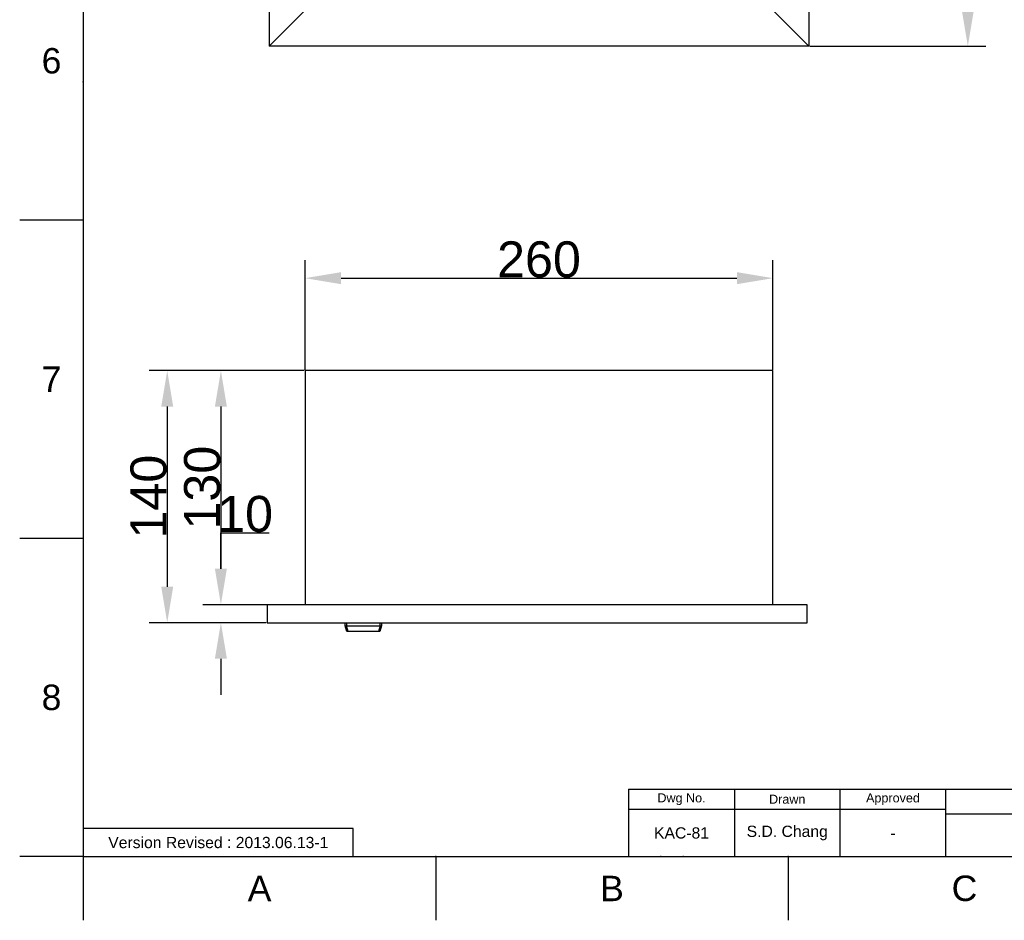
# Model space of a CAD drawing. Header units: millimetres. Extents: x 861 to 1911, y -261 to 1224.
# Tile 1 of 12: x 861 to 1408, y -261 to 239. Entities that reach past the tile are written whole.
import ezdxf

# ---------------------------------------------------------------- set-up
doc = ezdxf.new("R2010")
doc.units = ezdxf.units.MM
doc.header["$LTSCALE"] = 0.1
for name, color, linetype in [('DEFAULT', 7, 'Continuous'), ('FORM', 7, 'Continuous'), ('LAYER 01', 2, 'Continuous'), ('TEXT', 2, 'Continuous')]:
    doc.layers.add(name, color=color, linetype=linetype)
doc.styles.add('ARIAL', font='arial_0.ttf')
doc.styles.get("Standard").update_dxf_attribs({"font": 'arial_0.ttf'})
doc.dimstyles.new('DIMENSION STYLE 01', dxfattribs={"dimtxt": 20, "dimasz": 20, "dimexe": 10, "dimexo": 0.5, "dimgap": 0.09, "dimtad": 1, "dimtoh": 1, "dimdec": 0, "dimzin": 0, "dimdsep": 46, "dimtxsty": 'ARIAL', "dimcen": 0.5, "dimadec": 1, "dimazin": 0, "dimtfac": 1, "dimtdec": 4, "dimtofl": 0, "dimtmove": 0, "dimatfit": 3, "dimfxl": 1, "dimtolj": 1, "dimtzin": 0, "dimarcsym": 0})

# ---------------------------------------------------------------- blocks, each defined once
blk = doc.blocks.new('*D147')
at = {"layer": 'DEFAULT', "color": 0, "lineweight": -2, "transparency": 16777216}
for p, q in [((1019.85, 44.85), (1019.85, 105.71)), ((1279.85, 44.85), (1279.85, 105.71)), ((1039.85, 95.71), (1259.85, 95.71))]:
    blk.add_line(p, q, dxfattribs=at)
at = {"layer": 'DEFAULT', "color": 0, "transparency": 16777216}
for points in [[(1039.85, 99.04), (1039.85, 92.38), (1019.85, 95.71)], [(1259.85, 99.04), (1259.85, 92.38), (1279.85, 95.71)]]:
    blk.add_solid(points, dxfattribs=at)
at = {"layer": 'Defpoints', "color": 0, "transparency": 16777216}
for p in [(1279.85, 95.71), (1019.85, 44.35), (1279.85, 44.35)]:
    blk.add_point(p, dxfattribs=at)
at = {"layer": 'DEFAULT', "color": 0, "transparency": 16777216, "insert": (1149.85, 106.01), "char_height": 20, "attachment_point": 5, "style": 'ARIAL'}
blk.add_mtext('\\A1;260', dxfattribs=at)
blk = doc.blocks.new('*D148')
at = {"layer": 'DEFAULT', "color": 0, "lineweight": -2, "transparency": 16777216}
for p, q in [((1019.35, 44.35), (963.09, 44.35)), ((973.09, 24.35), (973.09, -65.65)), ((1019.35, -85.65), (963.09, -85.65))]:
    blk.add_line(p, q, dxfattribs=at)
at = {"layer": 'DEFAULT', "color": 0, "transparency": 16777216}
for points in [[(969.76, 24.35), (976.42, 24.35), (973.09, 44.35)], [(969.76, -65.65), (976.42, -65.65), (973.09, -85.65)]]:
    blk.add_solid(points, dxfattribs=at)
at = {"layer": 'Defpoints', "color": 0, "transparency": 16777216}
for p in [(1019.85, 44.35), (973.09, -85.65), (1019.85, -85.65)]:
    blk.add_point(p, dxfattribs=at)
at = {"layer": 'DEFAULT', "color": 0, "transparency": 16777216, "insert": (962.78, -20.65), "char_height": 20, "attachment_point": 5, "rotation": 90, "style": 'ARIAL'}
blk.add_mtext('\\A1;130', dxfattribs=at)
blk = doc.blocks.new('*D149')
at = {"layer": 'DEFAULT', "color": 0, "lineweight": -2, "transparency": 16777216}
for p, q in [((973.09, -65.65), (973.09, -45.65)), ((973.09, -45.65), (999.88, -45.65)), ((998.32, -85.65), (963.09, -85.65)), ((998.32, -95.65), (963.09, -95.65)), ((973.09, -115.65), (973.09, -135.65))]:
    blk.add_line(p, q, dxfattribs=at)
at = {"layer": 'DEFAULT', "color": 0, "transparency": 16777216}
for points in [[(969.76, -65.65), (976.42, -65.65), (973.09, -85.65)], [(969.76, -115.65), (976.42, -115.65), (973.09, -95.65)]]:
    blk.add_solid(points, dxfattribs=at)
at = {"layer": 'Defpoints', "color": 0, "transparency": 16777216}
for p in [(973.09, -85.65), (998.82, -85.65), (998.82, -95.65)]:
    blk.add_point(p, dxfattribs=at)
at = {"layer": 'DEFAULT', "color": 0, "transparency": 16777216, "insert": (986.53, -35.35), "char_height": 20, "attachment_point": 5, "style": 'ARIAL'}
blk.add_mtext('\\A1;10', dxfattribs=at)
blk = doc.blocks.new('*D150')
at = {"layer": 'DEFAULT', "color": 0, "lineweight": -2, "transparency": 16777216}
for p, q in [((1019.35, 44.35), (933.27, 44.35)), ((943.27, 24.35), (943.27, -75.65)), ((998.32, -95.65), (933.27, -95.65))]:
    blk.add_line(p, q, dxfattribs=at)
at = {"layer": 'DEFAULT', "color": 0, "transparency": 16777216}
for points in [[(939.94, 24.35), (946.6, 24.35), (943.27, 44.35)], [(939.94, -75.65), (946.6, -75.65), (943.27, -95.65)]]:
    blk.add_solid(points, dxfattribs=at)
at = {"layer": 'Defpoints', "color": 0, "transparency": 16777216}
for p in [(1019.85, 44.35), (943.27, -95.65), (998.82, -95.65)]:
    blk.add_point(p, dxfattribs=at)
at = {"layer": 'DEFAULT', "color": 0, "transparency": 16777216, "insert": (932.97, -25.65), "char_height": 20, "attachment_point": 5, "rotation": 90, "style": 'ARIAL'}
blk.add_mtext('\\A1;140', dxfattribs=at)
blk = doc.blocks.new('*D146')
at = {"layer": 'DEFAULT', "color": 0, "lineweight": -2, "transparency": 16777216}
for p, q in [((1300.35, 974.47), (1398.16, 974.47)), ((1388.16, 954.47), (1388.16, 244.47)), ((1300.35, 224.47), (1398.16, 224.47))]:
    blk.add_line(p, q, dxfattribs=at)
at = {"layer": 'DEFAULT', "color": 0, "transparency": 16777216}
for points in [[(1384.83, 954.47), (1391.5, 954.47), (1388.16, 974.47)], [(1384.83, 244.47), (1391.5, 244.47), (1388.16, 224.47)]]:
    blk.add_solid(points, dxfattribs=at)
at = {"layer": 'Defpoints', "color": 0, "transparency": 16777216}
for p in [(1299.85, 974.47), (1299.85, 224.47), (1388.16, 224.47)]:
    blk.add_point(p, dxfattribs=at)
at = {"layer": 'DEFAULT', "color": 0, "transparency": 16777216, "insert": (1377.86, 599.47), "char_height": 20, "attachment_point": 5, "rotation": 90, "style": 'ARIAL'}
blk.add_mtext('\\A1;750', dxfattribs=at)

msp = doc.modelspace()

# ---------------------------------------------------------------- linework, layer by layer
for p, q in [((896.65, 1188.57), (896.65, -225.57)), ((896.65, 127.97), (861.29, 127.97)), ((896.65, -48.8), (861.29, -48.8)), ((896.65, -225.57), (861.29, -225.57)), ((896.65, -225.57), (1875.94, -225.57)), ((896.65, -225.57), (896.65, -260.92)), ((1092.5, -225.57), (1092.5, -260.92)), ((1288.36, -225.57), (1288.36, -260.92))]:
    msp.add_line(p, q)
for p in [(896.65, 204.74), (896.65, 127.97), (896.65, -48.8), (1092.5, -225.57), (1217.5, -225.57), (1230, -225.57), (1288.36, -225.57)]:
    msp.add_point(p)
at = {"layer": 'FORM'}
for p, q in [((1199.69, -188.07), (1875.94, -188.07)), ((1199.69, -188.07), (1199.69, -225.57)), ((1258.44, -188.07), (1258.44, -225.57)), ((1317.19, -225.57), (1317.19, -188.07)), ((1375.94, -225.57), (1375.94, -188.07)), ((1375.94, -199.32), (1199.69, -199.32)), ((1375.94, -201.82), (1725.94, -201.82))]:
    msp.add_line(p, q, dxfattribs=at)
msp.add_lwpolyline([(896.65, -225.57), (1046.65, -225.57), (1046.65, -209.94), (896.65, -209.94)], close=True, dxfattribs=at)
at = {"layer": 'LAYER 01'}
for p, q in [((999.85, 974.47), (999.85, 224.47)), ((1299.85, 974.47), (1299.85, 224.47)), ((999.85, 224.47), (1019.85, 244.47)), ((1279.85, 244.47), (1299.85, 224.47)), ((1299.85, 224.47), (999.85, 224.47)), ((1279.85, 44.35), (1019.85, 44.35)), ((1019.85, 44.35), (1019.85, 38.32)), ((1279.85, 38.32), (1279.85, 44.35)), ((1019.85, 38.32), (1019.85, -85.65)), ((1279.85, -85.65), (1279.85, 38.32)), ((998.82, -85.65), (998.82, -95.65)), ((1298.82, -85.65), (998.82, -85.65)), ((1298.82, -95.65), (1298.82, -85.65)), ((998.82, -95.65), (1298.82, -95.65)), ((1042.2, -97.34), (1042.2, -95.65)), ((1043.16, -100.54), (1042.2, -97.34)), ((1042.2, -97.34), (1042.88, -97.34)), ((1042.22, -97.38), (1042.2, -97.34)), ((1042.24, -97.41), (1042.22, -97.38)), ((1042.25, -97.45), (1042.24, -97.41)), ((1042.27, -97.48), (1042.25, -97.45)), ((1042.29, -97.51), (1042.27, -97.48)), ((1042.31, -97.54), (1042.29, -97.51)), ((1042.33, -97.56), (1042.31, -97.54)), ((1042.34, -97.59), (1042.33, -97.56)), ((1042.36, -97.61), (1042.34, -97.59)), ((1042.38, -97.63), (1042.36, -97.61)), ((1042.4, -97.64), (1042.38, -97.63)), ((1042.42, -97.66), (1042.4, -97.64)), ((1042.44, -97.67), (1042.42, -97.66)), ((1042.46, -97.68), (1042.44, -97.67)), ((1042.48, -97.69), (1042.46, -97.68)), ((1042.5, -97.69), (1042.48, -97.69)), ((1042.52, -97.7), (1042.5, -97.69)), ((1042.54, -97.7), (1042.52, -97.7)), ((1042.56, -97.7), (1042.54, -97.7)), ((1042.58, -97.69), (1042.56, -97.7)), ((1042.6, -97.69), (1042.58, -97.69)), ((1042.62, -97.68), (1042.6, -97.69)), ((1042.64, -97.67), (1042.62, -97.68)), ((1042.66, -97.66), (1042.64, -97.67)), ((1042.68, -97.64), (1042.66, -97.66)), ((1042.7, -97.63), (1042.68, -97.64)), ((1042.72, -97.61), (1042.7, -97.63)), ((1042.74, -97.59), (1042.72, -97.61)), ((1042.76, -97.56), (1042.74, -97.59)), ((1042.78, -97.54), (1042.76, -97.56)), ((1042.79, -97.51), (1042.78, -97.54)), ((1042.81, -97.48), (1042.79, -97.51)), ((1042.83, -97.45), (1042.81, -97.48)), ((1042.85, -97.41), (1042.83, -97.45)), ((1042.86, -97.38), (1042.85, -97.41)), ((1042.88, -97.34), (1042.86, -97.38)), ((1042.88, -97.34), (1043.16, -97.34)), ((1043.84, -100.54), (1042.88, -97.34)), ((1043.16, -97.34), (1043.16, -95.65)), ((1043.16, -97.34), (1061.4, -97.34)), ((1061.68, -97.34), (1060.72, -100.54)), ((1061.4, -95.65), (1061.4, -97.34)), ((1061.4, -97.34), (1061.68, -97.34)), ((1062.35, -97.34), (1061.4, -100.54)), ((1061.69, -97.38), (1061.68, -97.34)), ((1061.68, -97.34), (1062.35, -97.34)), ((1061.71, -97.41), (1061.69, -97.38)), ((1061.73, -97.45), (1061.71, -97.41)), ((1061.74, -97.48), (1061.73, -97.45)), ((1061.76, -97.51), (1061.74, -97.48)), ((1061.78, -97.54), (1061.76, -97.51)), ((1061.8, -97.56), (1061.78, -97.54)), ((1061.82, -97.59), (1061.8, -97.56)), ((1061.84, -97.61), (1061.82, -97.59)), ((1061.86, -97.63), (1061.84, -97.61)), ((1061.88, -97.64), (1061.86, -97.63)), ((1061.9, -97.66), (1061.88, -97.64)), ((1061.92, -97.67), (1061.9, -97.66)), ((1061.94, -97.68), (1061.92, -97.67)), ((1061.96, -97.69), (1061.94, -97.68)), ((1061.98, -97.69), (1061.96, -97.69)), ((1062, -97.7), (1061.98, -97.69)), ((1062.02, -97.7), (1062, -97.7)), ((1062.04, -97.7), (1062.02, -97.7)), ((1062.06, -97.69), (1062.04, -97.7)), ((1062.08, -97.69), (1062.06, -97.69)), ((1062.1, -97.68), (1062.08, -97.69)), ((1062.11, -97.67), (1062.1, -97.68)), ((1062.13, -97.66), (1062.11, -97.67)), ((1062.15, -97.64), (1062.13, -97.66)), ((1062.17, -97.63), (1062.15, -97.64)), ((1062.19, -97.61), (1062.17, -97.63)), ((1062.21, -97.59), (1062.19, -97.61)), ((1062.23, -97.56), (1062.21, -97.59)), ((1062.25, -97.54), (1062.23, -97.56)), ((1062.27, -97.51), (1062.25, -97.54)), ((1062.29, -97.48), (1062.27, -97.51)), ((1062.3, -97.45), (1062.29, -97.48)), ((1062.32, -97.41), (1062.3, -97.45)), ((1062.34, -97.38), (1062.32, -97.41)), ((1062.35, -97.34), (1062.34, -97.38)), ((1062.35, -95.65), (1062.35, -97.34)), ((1043.84, -100.54), (1043.16, -100.54)), ((1060.72, -100.54), (1043.84, -100.54)), ((1061.4, -100.54), (1060.72, -100.54))]:
    msp.add_line(p, q, dxfattribs=at)
at = {"layer": 'TEXT'}
msp.add_point((1317.19, -199.32), dxfattribs=at)

# ---------------------------------------------------------------- texts
at = {"char_height": 14.14, "attachment_point": 5}
for s, width, insert in [('6', 50, (878.97, 216.35)), ('7', 50, (878.97, 39.58)), ('8', 50, (878.97, -137.18)), ('A', 10, (994.58, -243.24)), ('B', 10, (1190.43, -243.24)), ('C', 10, (1386.29, -243.24))]:
    msp.add_mtext_dynamic_manual_height_columns(s, width=width, gutter_width=12.5, heights=[0], dxfattribs=dict(at, insert=insert))
at = {"layer": 'TEXT', "attachment_point": 5}
for s, width, insert, char_height in [('Dwg No.', 44.2361, (1229.06, -193.69), 5), ('Drawn', 23.5, (1287.81, -193.69), 5), ('Approved', 23.5, (1346.56, -193.69), 5), ('KAC-81', 23.5, (1229.06, -212.44), 6.25), ('S.D. Chang', 46.4141, (1287.81, -212.44), 6.25), ('-', 23.5, (1346.56, -212.44), 6.25), ('Version Revised : 2013.06.13-1', 147.9903, (971.65, -217.76), 6.25)]:
    msp.add_mtext_dynamic_manual_height_columns(s, width=width, gutter_width=12.5, heights=[0], dxfattribs=dict(at, insert=insert, char_height=char_height))

# ---------------------------------------------------------------- dimensions: what is measured, and where the dimension line sits
at = {"layer": 'DEFAULT'}
for base, p1, p2, picture, middle in [((1388.16, 224.47), (1299.85, 974.47), (1299.85, 224.47), '*D146', (1377.86, 599.47)), ((943.27, -95.65), (1019.85, 44.35), (998.82, -95.65), '*D150', (932.97, -25.65)), ((973.09, -85.65), (1019.85, 44.35), (1019.85, -85.65), '*D148', (962.78, -20.65)), ((973.09, -85.65), (998.82, -95.65), (998.82, -85.65), '*D149', (986.53, -35.35))]:
    dim = msp.add_linear_dim(base=base, p1=p1, p2=p2, angle=90, dimstyle='DIMENSION STYLE 01', dxfattribs=at)
    dim.commit()
    dim.dimension.update_dxf_attribs({"geometry": picture, "text_midpoint": middle})
dim = msp.add_linear_dim(base=(1279.85, 95.71), p1=(1019.85, 44.35), p2=(1279.85, 44.35), dimstyle='DIMENSION STYLE 01', dxfattribs=at)
dim.commit()
dim.dimension.update_dxf_attribs({"geometry": '*D147', "text_midpoint": (1149.85, 106.01)})

doc.saveas('drawing.dxf')
